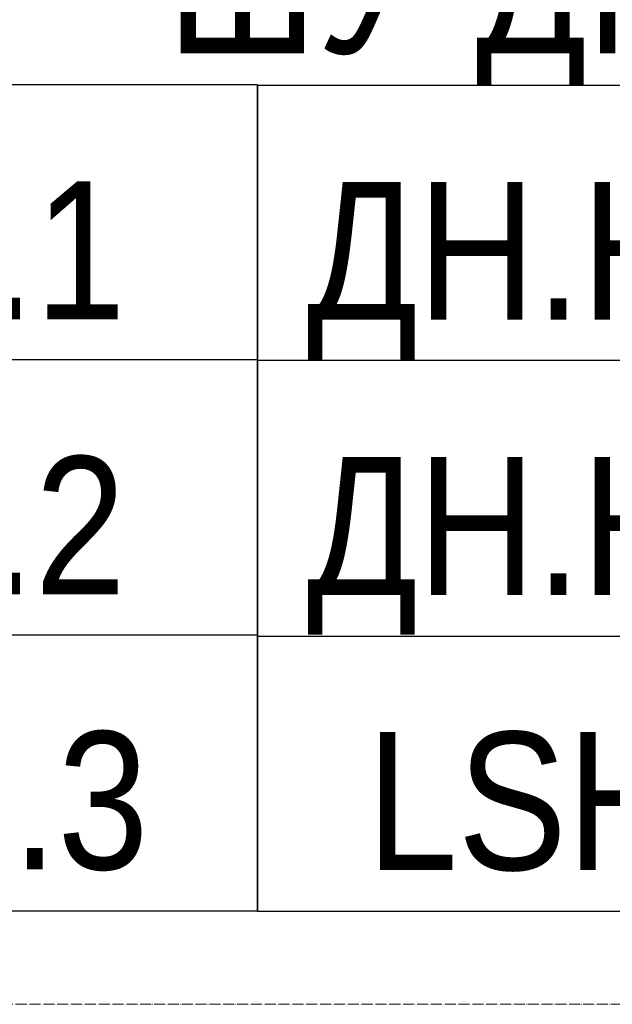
# Model space of a CAD drawing. Header units: millimetres. Extents: x -111 to 116289, y -9307 to 73893.
# Tile 55 of 128: x 79772 to 80846, y 18064 to 19849. Entities that reach past the tile are written whole.
import ezdxf
from ezdxf import colors
from ezdxf.entities.mleader import LeaderData, LeaderLine
from ezdxf.enums import TextEntityAlignment as Align
from ezdxf.math import Vec2, Vec3

# ---------------------------------------------------------------- set-up
doc = ezdxf.new("R2010")
doc.units = ezdxf.units.MM
doc.set_wipeout_variables(frame=1)
doc.linetypes.add('ADSK_Линия сетки', pattern=[25, 20, -2.5, 0, -2.5])
doc.layers.add('КИП_выноска', color=6, linetype='Continuous', lineweight=25)
doc.layers.add('Оси', color=7, linetype='Continuous', lineweight=9)
doc.styles.add('Arial', font='arial.ttf', dxfattribs={"width": 0.85, "height": 350})
doc.styles.add('GOST 2.304', font='simplex.shx', dxfattribs={"width": 0.65, "oblique": 15})
doc.styles.get("Standard").update_dxf_attribs({"font": 'arial.ttf'})

# ---------------------------------------------------------------- blocks, each defined once
blk = doc.blocks.new('A$Cffbd38bb')
at = {"layer": 'Оси', "color": 253, "linetype": 'ADSK_Линия сетки', "true_color": 0xaaaaaa}
blk.add_line((106567.4, 16979.5), (800, 16979.5), dxfattribs=at)
blk = doc.blocks.new('_None')
blk = doc.blocks.new('*U190')
at = {"color": 0, "linetype": 'Continuous', "lineweight": 30, "ltscale": 75, "width": 0.85, "flags": 104}
blk.add_attdef('ПРИМЕЧАНИЕ_1', text='', height=2.5, dxfattribs=at).set_placement((8, 3.611), align=Align.BOTTOM_CENTER)
at = {"color": 0, "lineweight": 30, "width": 0.85, "flags": 104}
blk.add_attdef('ПРИМЕЧАНИЕ_2', text='', height=2.5, dxfattribs=at).set_placement((8, -7.53), align=Align.BOTTOM_CENTER)
at = {"color": 0, "lineweight": 30, "style": 'GOST 2.304', "width": 0.85}
for tag, p in [('ИМЯ_КАБЕЛЯ_2', (8, -7.5)), ('ИМЯ_КАБЕЛЯ_3', (8, -12.5)), ('ИМЯ_КАБЕЛЯ_4', (8, -17.5)), ('ИМЯ_КАБЕЛЯ_5', (8, -22.5)), ('ИМЯ_КАБЕЛЯ_6', (8, -27.5)), ('ИМЯ_КАБЕЛЯ_7', (8, -32.5)), ('ИМЯ_КАБЕЛЯ_8', (8, -37.5)), ('ИМЯ_КАБЕЛЯ_9', (8, -42.5))]:
    blk.add_attdef(tag, text='', height=2.5, dxfattribs=at).set_placement(p, align=Align.BOTTOM_CENTER)
at = {"linetype": 'Continuous'}
blk.add_wipeout([(0, 2.5), (16, 2.5), (16, -2.5), (0, -2.5)], dxfattribs=at)
at = {"color": 0}
blk.add_line((0, -2.5), (0, 0), dxfattribs=at)
at = {"color": 0, "linetype": 'Continuous'}
blk.add_lwpolyline([(0, -2.5), (16, -2.5), (16, 2.5), (0, 2.5)], close=True, dxfattribs=at)
at = {"color": 0, "lineweight": 30, "style": 'GOST 2.304', "width": 0.85}
blk.add_attdef('ИМЯ_КАБЕЛЯ_1', text='', height=2.5, dxfattribs=at).set_placement((8, -2.5), align=Align.BOTTOM_CENTER)

msp = doc.modelspace()

# ---------------------------------------------------------------- block references
msp.add_blockref('A$Cffbd38bb', (1805.7, 1084))

# ---------------------------------------------------------------- next in the draw order: leaders
at = {"layer": 'КИП_выноска'}
ml = msp.add_multileader_mtext('Standard', dxfattribs=at)
ml.set_content('ШУ-ДН.НС2', color=256, style='Arial')
ml.set_leader_properties(color=256, linetype='ByLayer', lineweight=-1)
ml.set_arrow_properties(name='NONE')
ml.build(insert=Vec2(0, 0))
ml.multileader.update_dxf_attribs({"has_dogleg": 0, "text_left_attachment_type": 6, "text_right_attachment_type": 6, "dogleg_length": 0.5, "arrow_head_size": 300})
ctx = ml.context
ctx.base_point, ctx.char_height, ctx.arrow_head_size, ctx.landing_gap_size, ctx.plane_origin = Vec3(79978, 19730.2), 250, 300, 100, Vec3(80812.2, 19029.9)
ctx.left_attachment, ctx.right_attachment, ctx.text_align_type = 6, 6, 2
notes = []
notes.append((ctx, [(1, (1, 1, 0), (81803.5, 19730.2), (-1, 0), 0.5, [(0, [(83062.8, 20738.9)], 0, [])])]))
ctx.mtext.insert, ctx.mtext.alignment, ctx.mtext.flow_direction = Vec3(81690.3, 20038.5), 3, 5
ctx.mtext.has_bg_fill, ctx.mtext.bg_color, ctx.mtext.bg_scale_factor, ctx.mtext.bg_transparency, ctx.mtext.use_window_bg_color = 1, -1027028792, 1.5, 0, 1
for ctx, leaders in notes:
    for number, flags, end, landing, length, lines in leaders:
        leader = LeaderData()
        leader.index, (leader.has_last_leader_line, leader.has_dogleg_vector, leader.attachment_direction) = number, flags
        leader.last_leader_point, leader.dogleg_vector, leader.dogleg_length = Vec3(end), Vec3(landing), length
        for number, points, colour, breaks in lines:
            line = LeaderLine()
            line.index, line.vertices, line.color, line.breaks = number, Vec3.list(points), colors.encode_raw_color(colour), breaks
            leader.lines.append(line)
        ctx.leaders.append(leader)

# ---------------------------------------------------------------- next in the draw order: block references
ref = msp.add_blockref('*U190', (78603, 19481.2), dxfattribs=dict(at, xscale=100, yscale=100, zscale=100))
ref.add_attrib('ИМЯ_КАБЕЛЯ_1', 'LSНС2.1 ', dxfattribs={"layer": '0', "color": 0, "lineweight": 30, "height": 250, "style": 'Arial', "width": 0.85}).set_placement((79403, 19231.2), align=Align.BOTTOM_CENTER)

# ---------------------------------------------------------------- next in the draw order: block references
ref = msp.add_blockref('*U190', (78603, 18982.3), dxfattribs=dict(at, xscale=100, yscale=100, zscale=100))
ref.add_attrib('ИМЯ_КАБЕЛЯ_1', 'LSНС2.2 ', dxfattribs={"layer": '0', "color": 0, "lineweight": 30, "height": 250, "style": 'Arial', "width": 0.85}).set_placement((79403, 18732.3), align=Align.BOTTOM_CENTER)

# ---------------------------------------------------------------- next in the draw order: block references
ref = msp.add_blockref('*U190', (78603, 18483.3), dxfattribs=dict(at, xscale=100, yscale=100, zscale=100))
ref.add_attrib('ИМЯ_КАБЕЛЯ_1', 'LSНС2.3', dxfattribs={"layer": '0', "color": 0, "lineweight": 30, "height": 250, "style": 'Arial', "width": 0.85}).set_placement((79403, 18233.3), align=Align.BOTTOM_CENTER)

# ---------------------------------------------------------------- next in the draw order: block references
ref = msp.add_blockref('*U190', (80203, 18482.3), dxfattribs=dict(at, xscale=100, yscale=100, zscale=100))
ref.add_attrib('ИМЯ_КАБЕЛЯ_1', 'LSНС2.4', dxfattribs={"layer": '0', "color": 0, "lineweight": 30, "height": 250, "style": 'Arial', "width": 0.85}).set_placement((81003, 18232.3), align=Align.BOTTOM_CENTER)

# ---------------------------------------------------------------- next in the draw order: block references
ref = msp.add_blockref('*U190', (80203, 19480.2), dxfattribs=dict(at, xscale=100, yscale=100, zscale=100))
ref.add_attrib('ИМЯ_КАБЕЛЯ_1', 'ДН.НС2.1 ', dxfattribs={"layer": '0', "color": 0, "lineweight": 30, "height": 250, "style": 'Arial', "width": 0.85}).set_placement((81003, 19230.2), align=Align.BOTTOM_CENTER)

# ---------------------------------------------------------------- next in the draw order: block references
ref = msp.add_blockref('*U190', (80203, 18981.2), dxfattribs=dict(at, xscale=100, yscale=100, zscale=100))
ref.add_attrib('ИМЯ_КАБЕЛЯ_1', 'ДН.НС2.2 ', dxfattribs={"layer": '0', "color": 0, "lineweight": 30, "height": 250, "style": 'Arial', "width": 0.85}).set_placement((81003, 18731.2), align=Align.BOTTOM_CENTER)

doc.saveas('drawing.dxf')
